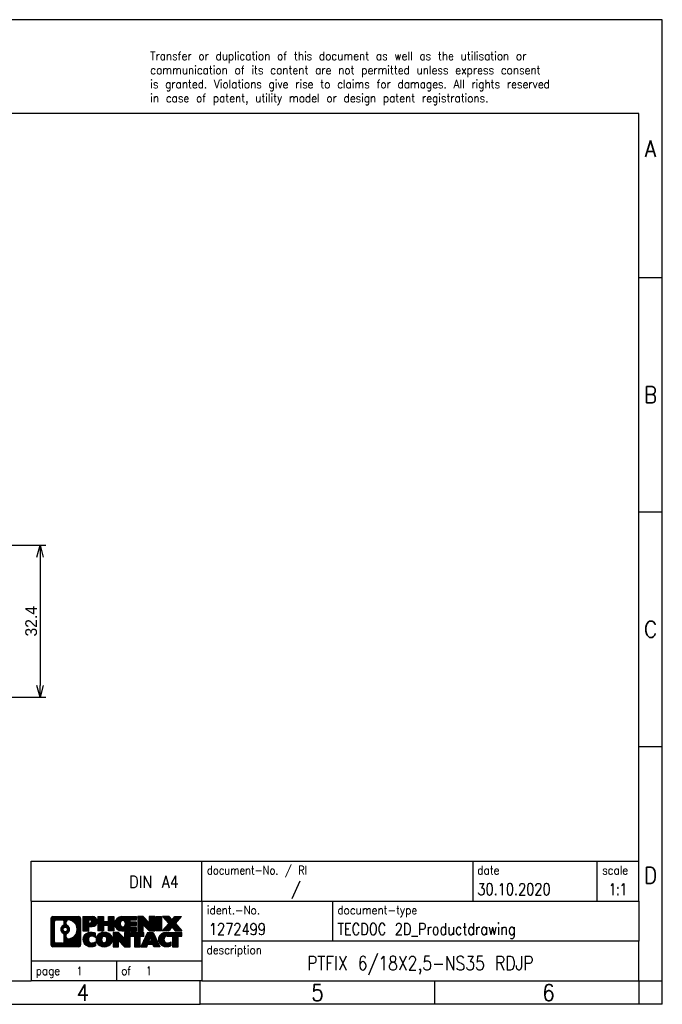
# Model space of a CAD drawing. Header units: millimetres. Extents: x -105 to 192, y -71 to 139.
# Tile 6 of 6: x 55 to 192, y -71 to 139. Entities that reach past the tile are written whole.
import ezdxf

# ---------------------------------------------------------------- set-up
doc = ezdxf.new("R2010")
doc.units = ezdxf.units.MM
doc.header["$LTSCALE"] = 1.5
doc.layers.get('0').update_dxf_attribs({"linetype": 'CONTINUOUS'})
doc.layers.get('Defpoints').update_dxf_attribs({"linetype": 'CONTINUOUS'})
doc.layers.add('1', color=7, linetype='CONTINUOUS')
doc.styles.add('CONVERTER_11', font='txt.shx', dxfattribs={"width": 0.9})
doc.styles.add('CONVERTER_12', font='txt.shx', dxfattribs={"width": 0.81})
doc.styles.add('CONVERTER_13', font='txt.shx', dxfattribs={"width": 0.72})
doc.styles.add('CONVERTER_14', font='txt.shx', dxfattribs={"width": 0.855})
doc.dimstyles.new('ISO-25', dxfattribs={"dimtxt": 2.5, "dimasz": 2.5, "dimexe": 1.25, "dimexo": 0.625, "dimtad": 1, "dimdsep": 46, "dimtxsty": 'STANDARD', "dimblk": 'OPEN30', "dimcen": 2.5, "dimadec": 0, "dimazin": 0, "dimtfac": 1, "dimtmove": 0, "dimatfit": 3, "dimldrblk": 'OPEN30', "dimfxl": 1, "dimarcsym": 0})
pattern_1 = [(45, (284.9497368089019, 186.9863629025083), (-0.0707106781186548, 0.0707106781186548), [])]

# ---------------------------------------------------------------- blocks, each defined once
blk = doc.blocks.new('_punkt', base_point=(-97.866227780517, -252.5895355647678))
at = {"layer": '1', "color": 2, "linetype": 'Continuous'}
for q in [(-92.866227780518, -252.5895355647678), (-97.866227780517, -257.589535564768)]:
    blk.add_line((-97.866227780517, -252.5895355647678), q, dxfattribs=at)
blk = doc.blocks.new('_Open30')
at = {"color": 0, "linetype": 'ByBlock', "lineweight": -2}
for p, q in [((-1, 0.26794919), (0, 0)), ((0, 0), (-1, -0.26794919)), ((0, 0), (-1, 0))]:
    blk.add_line(p, q, dxfattribs=at)
blk = doc.blocks.new('*D17')
at = {"color": 0, "lineweight": -2, "transparency": 16777216}
for p, q in [((39.66943860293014, 27.29279363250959), (60.69191170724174, 27.29279363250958)), ((59.44191170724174, 24.79279363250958), (59.44191170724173, -2.607206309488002)), ((25.14443969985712, -5.107206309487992), (60.69191170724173, -5.107206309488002))]:
    blk.add_line(p, q, dxfattribs=at)
at = {"layer": 'Defpoints', "color": 0, "transparency": 16777216}
for p in [(39.04443860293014, 27.29279363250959), (24.51943969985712, -5.107206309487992), (59.44191170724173, -5.107206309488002)]:
    blk.add_point(p, dxfattribs=at)
at = {"color": 0, "lineweight": -2, "transparency": 16777216, "xscale": 2.5, "yscale": 2.5, "zscale": 2.5}
for p, rotation in [((59.44191170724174, 27.29279363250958), 90), ((59.44191170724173, -5.107206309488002), 270)]:
    blk.add_blockref('_Open30', p, dxfattribs=dict(at, rotation=rotation))
at = {"color": 0, "transparency": 16777216, "insert": (57.56691170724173, 11.0927936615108), "char_height": 2.5, "attachment_point": 5, "rotation": 90}
blk.add_mtext('32.4', dxfattribs=at)

msp = doc.modelspace()

# ---------------------------------------------------------------- hatches: boundary and pattern name
at = {"layer": '1', "linetype": 'Continuous'}
h = msp.add_hatch(dxfattribs=at)
h.set_pattern_fill('_USER', color=2, scale=0.1, angle=45, pattern_type=0)
h.set_pattern_definition(pattern_1)
edge = h.paths.add_edge_path()
edge.add_line((62.1996040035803, -51.89667266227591), (67.67291609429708, -51.89667266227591))
edge.add_arc((67.67291609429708, -52.3209172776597), 0.4242446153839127, 0, 90, ccw=False)
edge.add_line((68.09716070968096, -52.3209172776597), (68.09716070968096, -57.88542804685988))
edge.add_arc((67.67291609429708, -57.88542804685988), 0.4242446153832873, -90, 0, ccw=False)
edge.add_line((67.67291609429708, -58.30967266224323), (62.1996040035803, -58.30967266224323))
edge.add_arc((62.1996040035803, -57.88542804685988), 0.4242446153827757, 180, 270, ccw=False)
edge.add_line((61.77535938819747, -57.88542804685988), (61.77535938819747, -52.3209172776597))
edge.add_arc((62.1996040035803, -52.3209172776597), 0.4242446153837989, 90, 180, ccw=False)
edge = h.paths.add_edge_path(flags=16)
edge.add_arc((64.81918965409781, -54.63979950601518), 0.4709789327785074, 0, 360)
edge = h.paths.add_edge_path(flags=16)
edge.add_arc((65.36904736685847, -55.74894110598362), 0.315716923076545, 115.3740086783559, 180)
edge.add_line((65.05333044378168, -55.74894110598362), (65.05333044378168, -56.3307925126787))
edge.add_arc((65.36904736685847, -56.3307925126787), 0.3157169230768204, 180, 269.8110329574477)
edge.add_arc((65.37466350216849, -54.62795756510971), 2.018561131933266, 269.8110329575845, 450.1889670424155)
edge.add_arc((65.36904736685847, -52.92512261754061), 0.3157169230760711, 90.1889670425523, 180)
edge.add_line((65.05333044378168, -52.92512261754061), (65.05333044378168, -53.53065790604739))
edge.add_arc((65.36904736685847, -53.53065790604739), 0.3157169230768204, 180, 244.6259913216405)
edge.add_arc((64.84300466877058, -54.63979950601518), 0.9118481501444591, -64.6259913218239, 64.62599132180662, ccw=False)
edge = h.paths.add_edge_path(flags=16)
edge.add_arc((62.79349868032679, -57.2814001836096), 0.315716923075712, 180, 270)
edge.add_line((62.79349868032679, -57.59711710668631), (64.26933194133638, -57.59711710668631))
edge.add_arc((64.26933194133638, -57.2814001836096), 0.3157169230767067, 270, 360)
edge.add_line((64.58504886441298, -57.2814001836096), (64.58504886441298, -55.750629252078))
edge.add_arc((64.26933194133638, -55.750629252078), 0.315716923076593, 0, 64.80558935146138)
edge.add_arc((64.79191638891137, -54.63979950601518), 0.9118975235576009, 115.19441064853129, 244.8055893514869, ccw=False)
edge.add_arc((64.26933194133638, -53.52896975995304), 0.3157169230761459, 295.1944106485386, 360)
edge.add_line((64.58504886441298, -53.52896975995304), (64.58504886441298, -52.9249451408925))
edge.add_arc((64.26933194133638, -52.9249451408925), 0.315716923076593, 0, 90)
edge.add_line((64.26933194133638, -52.60922821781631), (62.79349868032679, -52.60922821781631))
edge.add_arc((62.79349868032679, -52.9249451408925), 0.3157169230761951, 90, 180)
edge.add_line((62.47778175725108, -52.9249451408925), (62.47778175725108, -57.2814001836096))
h = msp.add_hatch(dxfattribs=at)
h.set_pattern_fill('_USER', color=2, scale=0.1, angle=45, pattern_type=0)
h.set_pattern_definition(pattern_1)
edge = h.paths.add_edge_path()
edge.add_line((62.1996040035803, -51.89667266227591), (67.67291609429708, -51.89667266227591))
edge.add_arc((67.67291609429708, -52.3209172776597), 0.4242446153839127, 0, 90, ccw=False)
edge.add_line((68.09716070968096, -52.3209172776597), (68.09716070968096, -57.88542804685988))
edge.add_arc((67.67291609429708, -57.88542804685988), 0.4242446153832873, -90, 0, ccw=False)
edge.add_line((67.67291609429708, -58.30967266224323), (62.1996040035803, -58.30967266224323))
edge.add_arc((62.1996040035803, -57.88542804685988), 0.4242446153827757, 180, 270, ccw=False)
edge.add_line((61.77535938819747, -57.88542804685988), (61.77535938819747, -52.3209172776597))
edge.add_arc((62.1996040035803, -52.3209172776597), 0.4242446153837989, 90, 180, ccw=False)
edge = h.paths.add_edge_path(flags=16)
edge.add_arc((64.81918965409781, -54.63979950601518), 0.4709789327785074, 0, 360)
edge = h.paths.add_edge_path(flags=16)
edge.add_arc((65.36904736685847, -55.74894110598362), 0.315716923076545, 115.3740086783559, 180)
edge.add_line((65.05333044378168, -55.74894110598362), (65.05333044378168, -56.3307925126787))
edge.add_arc((65.36904736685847, -56.3307925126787), 0.3157169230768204, 180, 269.8110329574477)
edge.add_arc((65.37466350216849, -54.62795756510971), 2.018561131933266, 269.8110329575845, 450.1889670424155)
edge.add_arc((65.36904736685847, -52.92512261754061), 0.3157169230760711, 90.1889670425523, 180)
edge.add_line((65.05333044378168, -52.92512261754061), (65.05333044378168, -53.53065790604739))
edge.add_arc((65.36904736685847, -53.53065790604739), 0.3157169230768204, 180, 244.6259913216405)
edge.add_arc((64.84300466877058, -54.63979950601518), 0.9118481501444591, -64.6259913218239, 64.62599132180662, ccw=False)
edge = h.paths.add_edge_path(flags=16)
edge.add_arc((62.79349868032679, -57.2814001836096), 0.315716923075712, 180, 270)
edge.add_line((62.79349868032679, -57.59711710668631), (64.26933194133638, -57.59711710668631))
edge.add_arc((64.26933194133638, -57.2814001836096), 0.3157169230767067, 270, 360)
edge.add_line((64.58504886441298, -57.2814001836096), (64.58504886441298, -55.750629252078))
edge.add_arc((64.26933194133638, -55.750629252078), 0.315716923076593, 0, 64.80558935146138)
edge.add_arc((64.79191638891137, -54.63979950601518), 0.9118975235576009, 115.19441064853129, 244.8055893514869, ccw=False)
edge.add_arc((64.26933194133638, -53.52896975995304), 0.3157169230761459, 295.1944106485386, 360)
edge.add_line((64.58504886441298, -53.52896975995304), (64.58504886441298, -52.9249451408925))
edge.add_arc((64.26933194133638, -52.9249451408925), 0.315716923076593, 0, 90)
edge.add_line((64.26933194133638, -52.60922821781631), (62.79349868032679, -52.60922821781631))
edge.add_arc((62.79349868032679, -52.9249451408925), 0.3157169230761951, 90, 180)
edge.add_line((62.47778175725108, -52.9249451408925), (62.47778175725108, -57.2814001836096))
h = msp.add_hatch(dxfattribs=at)
h.set_pattern_fill('_USER', color=2, scale=0.1, angle=45, pattern_type=0)
h.set_pattern_definition(pattern_1)
edge = h.paths.add_edge_path()
edge.add_line((68.57427779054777, -51.89667266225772), (70.57354978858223, -51.89667266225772))
edge.add_arc((70.57354978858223, -52.95203830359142), 1.05536564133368, -90, 90, ccw=False)
edge.add_line((70.57354978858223, -54.0074039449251), (69.81478220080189, -54.0074039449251))
edge.add_line((69.81478220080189, -54.0074039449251), (69.81478220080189, -54.95048218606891))
edge.add_line((69.81478220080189, -54.95048218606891), (68.57427779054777, -54.95048218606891))
edge.add_line((68.57427779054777, -54.95048218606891), (68.57427779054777, -51.89667266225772))
edge = h.paths.add_edge_path(flags=16)
edge.add_arc((70.13207726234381, -52.91264233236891), 0.3528638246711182, 270, 450)
edge.add_line((70.13207726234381, -52.55977850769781), (69.81478220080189, -52.55977850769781))
edge.add_line((69.81478220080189, -52.55977850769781), (69.81478220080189, -53.26550615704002))
edge.add_line((69.81478220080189, -53.26550615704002), (70.13207726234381, -53.26550615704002))
h = msp.add_hatch(dxfattribs=at)
h.set_pattern_fill('_USER', color=2, scale=0.1, angle=45, pattern_type=0)
h.set_pattern_definition(pattern_1)
edge = h.paths.add_edge_path()
edge.add_line((68.57427779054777, -51.89667266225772), (70.57354978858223, -51.89667266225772))
edge.add_arc((70.57354978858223, -52.95203830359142), 1.05536564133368, -90, 90, ccw=False)
edge.add_line((70.57354978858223, -54.0074039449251), (69.81478220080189, -54.0074039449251))
edge.add_line((69.81478220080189, -54.0074039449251), (69.81478220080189, -54.95048218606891))
edge.add_line((69.81478220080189, -54.95048218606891), (68.57427779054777, -54.95048218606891))
edge.add_line((68.57427779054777, -54.95048218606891), (68.57427779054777, -51.89667266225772))
edge = h.paths.add_edge_path(flags=16)
edge.add_arc((70.13207726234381, -52.91264233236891), 0.3528638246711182, 270, 450)
edge.add_line((70.13207726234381, -52.55977850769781), (69.81478220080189, -52.55977850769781))
edge.add_line((69.81478220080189, -52.55977850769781), (69.81478220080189, -53.26550615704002))
edge.add_line((69.81478220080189, -53.26550615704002), (70.13207726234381, -53.26550615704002))
h = msp.add_hatch(dxfattribs=at)
h.set_pattern_fill('_USER', color=2, scale=0.1, angle=45, pattern_type=0)
h.set_pattern_definition(pattern_1)
h.paths.add_polyline_path([(74.01341251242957, -51.89667266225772), (75.20620521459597, -51.89667266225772), (75.20620521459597, -54.95048218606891), (74.01341251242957, -54.95048218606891), (74.01341251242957, -53.81621007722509), (72.96375493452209, -53.81621007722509), (72.96375493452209, -54.95048218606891), (71.77096223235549, -54.95048218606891), (71.77096223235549, -51.89667266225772), (72.96375493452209, -51.89667266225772), (72.96375493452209, -52.96550599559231), (74.01341251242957, -52.96550599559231)])
h = msp.add_hatch(dxfattribs=at)
h.set_pattern_fill('_USER', color=2, scale=0.1, angle=45, pattern_type=0)
h.set_pattern_definition(pattern_1)
h.paths.add_polyline_path([(74.01341251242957, -51.89667266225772), (75.20620521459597, -51.89667266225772), (75.20620521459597, -54.95048218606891), (74.01341251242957, -54.95048218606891), (74.01341251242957, -53.81621007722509), (72.96375493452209, -53.81621007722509), (72.96375493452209, -54.95048218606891), (71.77096223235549, -54.95048218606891), (71.77096223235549, -51.89667266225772), (72.96375493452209, -51.89667266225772), (72.96375493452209, -52.96550599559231), (74.01341251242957, -52.96550599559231)])
h = msp.add_hatch(dxfattribs=at)
h.set_pattern_fill('_USER', color=2, scale=0.1, angle=45, pattern_type=0)
h.set_pattern_definition(pattern_1)
edge = h.paths.add_edge_path()
edge.add_line((76.87476800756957, -51.89667266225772), (80.0250877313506, -51.89667266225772))
edge.add_line((80.0250877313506, -51.89667266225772), (80.0250877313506, -52.59468626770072))
edge.add_line((80.0250877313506, -52.59468626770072), (78.68915990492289, -52.59468626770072))
edge.add_line((78.68915990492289, -52.59468626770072), (78.68915990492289, -53.07457062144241))
edge.add_line((78.68915990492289, -53.07457062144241), (80.0250877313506, -53.07457062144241))
edge.add_line((80.0250877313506, -53.07457062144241), (80.0250877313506, -53.7725842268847))
edge.add_line((80.0250877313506, -53.7725842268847), (78.68915990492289, -53.7725842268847))
edge.add_line((78.68915990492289, -53.7725842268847), (78.68915990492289, -54.25246858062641))
edge.add_line((78.68915990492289, -54.25246858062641), (80.0250877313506, -54.25246858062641))
edge.add_line((80.0250877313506, -54.25246858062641), (80.0250877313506, -54.95048218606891))
edge.add_line((80.0250877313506, -54.95048218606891), (76.87476800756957, -54.95048218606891))
edge.add_arc((76.87476800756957, -53.42357742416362), 1.526904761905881, 90, 270, ccw=False)
edge = h.paths.add_edge_path(flags=16)
edge.add_arc((77.09104001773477, -53.26684624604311), 0.5179085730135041, 38.12041979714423, 141.8795802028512)
edge.add_arc((77.29078005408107, -53.42357742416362), 0.7717997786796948, 141.8795802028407, 218.1204197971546)
edge.add_arc((77.09104001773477, -53.58030860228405), 0.5179085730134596, 218.1204197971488, 321.8795802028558)
edge.add_arc((76.89129998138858, -53.42357742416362), 0.7717997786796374, 321.8795802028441, 398.1204197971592)
h = msp.add_hatch(dxfattribs=at)
h.set_pattern_fill('_USER', color=2, scale=0.1, angle=45, pattern_type=0)
h.set_pattern_definition(pattern_1)
edge = h.paths.add_edge_path()
edge.add_line((76.87476800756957, -51.89667266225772), (80.0250877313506, -51.89667266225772))
edge.add_line((80.0250877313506, -51.89667266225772), (80.0250877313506, -52.59468626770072))
edge.add_line((80.0250877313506, -52.59468626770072), (78.68915990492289, -52.59468626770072))
edge.add_line((78.68915990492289, -52.59468626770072), (78.68915990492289, -53.07457062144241))
edge.add_line((78.68915990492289, -53.07457062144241), (80.0250877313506, -53.07457062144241))
edge.add_line((80.0250877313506, -53.07457062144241), (80.0250877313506, -53.7725842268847))
edge.add_line((80.0250877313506, -53.7725842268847), (78.68915990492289, -53.7725842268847))
edge.add_line((78.68915990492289, -53.7725842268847), (78.68915990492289, -54.25246858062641))
edge.add_line((78.68915990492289, -54.25246858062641), (80.0250877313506, -54.25246858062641))
edge.add_line((80.0250877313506, -54.25246858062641), (80.0250877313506, -54.95048218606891))
edge.add_line((80.0250877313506, -54.95048218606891), (76.87476800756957, -54.95048218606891))
edge.add_arc((76.87476800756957, -53.42357742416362), 1.526904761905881, 90, 270, ccw=False)
edge = h.paths.add_edge_path(flags=16)
edge.add_arc((77.09104001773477, -53.26684624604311), 0.5179085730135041, 38.12041979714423, 141.8795802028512)
edge.add_arc((77.29078005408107, -53.42357742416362), 0.7717997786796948, 141.8795802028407, 218.1204197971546)
edge.add_arc((77.09104001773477, -53.58030860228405), 0.5179085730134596, 218.1204197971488, 321.8795802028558)
edge.add_arc((76.89129998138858, -53.42357742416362), 0.7717997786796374, 321.8795802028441, 398.1204197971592)
h = msp.add_hatch(dxfattribs=at)
h.set_pattern_fill('_USER', color=2, scale=0.1, angle=45, pattern_type=0)
h.set_pattern_definition(pattern_1)
h.paths.add_polyline_path([(82.69694338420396, -53.20544817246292), (81.45643897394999, -51.89667266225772), (80.26364627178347, -51.89667266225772), (80.26364627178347, -54.95048218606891), (81.45643897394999, -54.95048218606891), (81.45643897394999, -53.64170667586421), (82.69694338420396, -54.95048218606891), (83.88973608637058, -54.95048218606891), (83.88973608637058, -51.89667266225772), (82.69694338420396, -51.89667266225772)])
h = msp.add_hatch(dxfattribs=at)
h.set_pattern_fill('_USER', color=2, scale=0.1, angle=45, pattern_type=0)
h.set_pattern_definition(pattern_1)
h.paths.add_polyline_path([(82.69694338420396, -53.20544817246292), (81.45643897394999, -51.89667266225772), (80.26364627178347, -51.89667266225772), (80.26364627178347, -54.95048218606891), (81.45643897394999, -54.95048218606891), (81.45643897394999, -53.64170667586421), (82.69694338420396, -54.95048218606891), (83.88973608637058, -54.95048218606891), (83.88973608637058, -51.89667266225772), (82.69694338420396, -51.89667266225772)])
h = msp.add_hatch(dxfattribs=at)
h.set_pattern_fill('_USER', color=2, scale=0.1, angle=45, pattern_type=0)
h.set_pattern_definition(pattern_1)
h.paths.add_polyline_path([(84.12829462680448, -51.89667266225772), (85.36879903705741, -51.89667266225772), (85.36879903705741, -54.95048218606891), (84.12829462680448, -54.95048218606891)])
h = msp.add_hatch(dxfattribs=at)
h.set_pattern_fill('_USER', color=2, scale=0.1, angle=45, pattern_type=0)
h.set_pattern_definition(pattern_1)
h.paths.add_polyline_path([(84.12829462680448, -51.89667266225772), (85.36879903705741, -51.89667266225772), (85.36879903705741, -54.95048218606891), (84.12829462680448, -54.95048218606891)])
h = msp.add_hatch(dxfattribs=at)
h.set_pattern_fill('_USER', color=2, scale=0.1, angle=45, pattern_type=0)
h.set_pattern_definition(pattern_1)
h.paths.add_polyline_path([(87.5873934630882, -52.5764959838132), (88.188560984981, -51.89667266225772), (89.59128520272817, -51.89667266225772), (88.2887555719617, -53.36962319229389), (89.68670861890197, -54.95048218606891), (88.28398440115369, -54.95048218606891), (87.5873934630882, -54.16275040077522), (86.8908025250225, -54.95048218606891), (85.48807830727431, -54.95048218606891), (86.88603135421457, -53.36962319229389), (85.58350172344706, -51.89667266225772), (86.9862259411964, -51.89667266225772)])
h = msp.add_hatch(dxfattribs=at)
h.set_pattern_fill('_USER', color=2, scale=0.1, angle=45, pattern_type=0)
h.set_pattern_definition(pattern_1)
h.paths.add_polyline_path([(87.5873934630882, -52.5764959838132), (88.188560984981, -51.89667266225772), (89.59128520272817, -51.89667266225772), (88.2887555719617, -53.36962319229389), (89.68670861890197, -54.95048218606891), (88.28398440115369, -54.95048218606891), (87.5873934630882, -54.16275040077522), (86.8908025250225, -54.95048218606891), (85.48807830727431, -54.95048218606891), (86.88603135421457, -53.36962319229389), (85.58350172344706, -51.89667266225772), (86.9862259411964, -51.89667266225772)])
h = msp.add_hatch(dxfattribs=at)
h.set_pattern_fill('_USER', color=2, scale=0.1, angle=45, pattern_type=0)
h.set_pattern_definition(pattern_1)
edge = h.paths.add_edge_path()
edge.add_arc((70.19906162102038, -56.89555826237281), 1.639695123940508, 84.84185523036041, 164.9381082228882)
edge.add_arc((69.7799337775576, -56.78276790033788), 1.205656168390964, 164.9381082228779, 195.0618917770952)
edge.add_arc((70.19906162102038, -56.66997753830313), 1.639695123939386, 195.0618917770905, 275.1581447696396)
edge.add_arc((69.91020552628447, -53.47008695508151), 4.852596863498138, 275.1581447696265, 285.9799912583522)
edge.add_line((71.24613344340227, -58.1351692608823), (71.24613344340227, -57.26265225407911))
edge.add_arc((70.06807840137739, -55.37230153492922), 2.227384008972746, 288.4480761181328, 301.93090894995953, ccw=False)
edge.add_arc((70.48624613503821, -56.6258473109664), 0.905929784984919, 246.62772211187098, 288.4480761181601, ccw=False)
edge.add_arc((70.32980610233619, -56.98783932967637), 0.5115800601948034, 208.5214732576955, 246.627722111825, ccw=False)
edge.add_arc((70.70716336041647, -56.78276790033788), 0.9410597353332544, 151.4785267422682, 208.5214732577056, ccw=False)
edge.add_arc((70.32980610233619, -56.57769647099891), 0.5115800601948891, 113.3722778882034, 151.4785267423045, ccw=False)
edge.add_arc((70.48624613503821, -56.93968848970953), 0.9059297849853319, 71.55192388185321, 113.37227788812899, ccw=False)
edge.add_arc((70.06807840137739, -58.1932342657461), 2.227384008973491, 58.06909105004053, 71.5519238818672, ccw=False)
edge.add_line((71.24613344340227, -56.3028835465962), (71.24613344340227, -55.43036653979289))
edge.add_arc((69.91020552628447, -60.09544884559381), 4.852596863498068, 74.02000874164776, 84.84185523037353)
h = msp.add_hatch(dxfattribs=at)
h.set_pattern_fill('_USER', color=2, scale=0.1, angle=45, pattern_type=0)
h.set_pattern_definition(pattern_1)
edge = h.paths.add_edge_path()
edge.add_arc((70.19906162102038, -56.89555826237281), 1.639695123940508, 84.84185523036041, 164.9381082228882)
edge.add_arc((69.7799337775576, -56.78276790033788), 1.205656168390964, 164.9381082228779, 195.0618917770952)
edge.add_arc((70.19906162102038, -56.66997753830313), 1.639695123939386, 195.0618917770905, 275.1581447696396)
edge.add_arc((69.91020552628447, -53.47008695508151), 4.852596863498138, 275.1581447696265, 285.9799912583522)
edge.add_line((71.24613344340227, -58.1351692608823), (71.24613344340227, -57.26265225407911))
edge.add_arc((70.06807840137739, -55.37230153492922), 2.227384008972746, 288.4480761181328, 301.93090894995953, ccw=False)
edge.add_arc((70.48624613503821, -56.6258473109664), 0.905929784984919, 246.62772211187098, 288.4480761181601, ccw=False)
edge.add_arc((70.32980610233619, -56.98783932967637), 0.5115800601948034, 208.5214732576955, 246.627722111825, ccw=False)
edge.add_arc((70.70716336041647, -56.78276790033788), 0.9410597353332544, 151.4785267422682, 208.5214732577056, ccw=False)
edge.add_arc((70.32980610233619, -56.57769647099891), 0.5115800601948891, 113.3722778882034, 151.4785267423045, ccw=False)
edge.add_arc((70.48624613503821, -56.93968848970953), 0.9059297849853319, 71.55192388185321, 113.37227788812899, ccw=False)
edge.add_arc((70.06807840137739, -58.1932342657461), 2.227384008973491, 58.06909105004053, 71.5519238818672, ccw=False)
edge.add_line((71.24613344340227, -56.3028835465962), (71.24613344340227, -55.43036653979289))
edge.add_arc((69.91020552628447, -60.09544884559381), 4.852596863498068, 74.02000874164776, 84.84185523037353)
h = msp.add_hatch(dxfattribs=at)
h.set_pattern_fill('_USER', color=2, scale=0.1, angle=45, pattern_type=0)
h.set_pattern_definition(pattern_1)
edge = h.paths.add_edge_path()
edge.add_arc((73.13009253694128, -57.3213429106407), 2.06547977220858, 62.45185182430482, 117.548148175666)
edge.add_arc((72.84915264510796, -56.78276790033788), 1.458034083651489, 117.5481481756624, 242.4518518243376)
edge.add_arc((73.13009253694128, -56.24419289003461), 2.065479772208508, 242.4518518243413, 297.5481481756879)
edge.add_arc((73.4110324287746, -56.78276790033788), 1.458034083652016, 297.5481481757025, 422.4518518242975)
edge = h.paths.add_edge_path(flags=16)
edge.add_arc((72.93035250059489, -56.78276790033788), 0.77179977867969, 321.8795802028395, 398.1204197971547)
edge.add_arc((73.13009253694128, -56.62603672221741), 0.5179085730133, 38.12041979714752, 141.8795802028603)
edge.add_arc((73.32983257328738, -56.78276790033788), 0.7717997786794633, 141.8795802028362, 218.1204197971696)
edge.add_arc((73.13009253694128, -56.93949907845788), 0.517908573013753, 218.1204197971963, 321.8795802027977)
h = msp.add_hatch(dxfattribs=at)
h.set_pattern_fill('_USER', color=2, scale=0.1, angle=45, pattern_type=0)
h.set_pattern_definition(pattern_1)
edge = h.paths.add_edge_path()
edge.add_arc((73.13009253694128, -57.3213429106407), 2.06547977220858, 62.45185182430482, 117.548148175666)
edge.add_arc((72.84915264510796, -56.78276790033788), 1.458034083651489, 117.5481481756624, 242.4518518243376)
edge.add_arc((73.13009253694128, -56.24419289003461), 2.065479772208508, 242.4518518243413, 297.5481481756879)
edge.add_arc((73.4110324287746, -56.78276790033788), 1.458034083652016, 297.5481481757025, 422.4518518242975)
edge = h.paths.add_edge_path(flags=16)
edge.add_arc((72.93035250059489, -56.78276790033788), 0.77179977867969, 321.8795802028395, 398.1204197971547)
edge.add_arc((73.13009253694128, -56.62603672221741), 0.5179085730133, 38.12041979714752, 141.8795802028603)
edge.add_arc((73.32983257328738, -56.78276790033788), 0.7717997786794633, 141.8795802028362, 218.1204197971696)
edge.add_arc((73.13009253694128, -56.93949907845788), 0.517908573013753, 218.1204197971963, 321.8795802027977)
h = msp.add_hatch(dxfattribs=at)
h.set_pattern_fill('_USER', color=2, scale=0.1, angle=45, pattern_type=0)
h.set_pattern_definition(pattern_1)
h.paths.add_polyline_path([(77.44850456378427, -56.56463864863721), (76.2080001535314, -55.25586313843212), (75.01520745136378, -55.25586313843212), (75.01520745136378, -58.30967266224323), (76.2080001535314, -58.30967266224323), (76.2080001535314, -57.00089715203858), (77.44850456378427, -58.30967266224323), (78.6412972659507, -58.30967266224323), (78.6412972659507, -55.25586313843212), (77.44850456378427, -55.25586313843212)])
h = msp.add_hatch(dxfattribs=at)
h.set_pattern_fill('_USER', color=2, scale=0.1, angle=45, pattern_type=0)
h.set_pattern_definition(pattern_1)
h.paths.add_polyline_path([(77.44850456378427, -56.56463864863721), (76.2080001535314, -55.25586313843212), (75.01520745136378, -55.25586313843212), (75.01520745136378, -58.30967266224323), (76.2080001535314, -58.30967266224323), (76.2080001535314, -57.00089715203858), (77.44850456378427, -58.30967266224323), (78.6412972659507, -58.30967266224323), (78.6412972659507, -55.25586313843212), (77.44850456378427, -55.25586313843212)])
h = msp.add_hatch(dxfattribs=at)
h.set_pattern_fill('_USER', color=2, scale=0.1, angle=45, pattern_type=0)
h.set_pattern_definition(pattern_1)
h.paths.add_polyline_path([(81.59942316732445, -55.25586313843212), (78.7844323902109, -55.25586313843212), (78.7844323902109, -56.04112844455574), (79.5955314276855, -56.04112844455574), (79.5955314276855, -58.30967266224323), (80.78832412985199, -58.30967266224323), (80.78832412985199, -56.04112844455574), (81.59942316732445, -56.04112844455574)])
h = msp.add_hatch(dxfattribs=at)
h.set_pattern_fill('_USER', color=2, scale=0.1, angle=45, pattern_type=0)
h.set_pattern_definition(pattern_1)
h.paths.add_polyline_path([(81.59942316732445, -55.25586313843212), (78.7844323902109, -55.25586313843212), (78.7844323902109, -56.04112844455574), (79.5955314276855, -56.04112844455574), (79.5955314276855, -58.30967266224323), (80.78832412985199, -58.30967266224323), (80.78832412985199, -56.04112844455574), (81.59942316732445, -56.04112844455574)])
h = msp.add_hatch(dxfattribs=at)
h.set_pattern_fill('_USER', color=2, scale=0.1, angle=45, pattern_type=0)
h.set_pattern_definition(pattern_1)
h.paths.add_polyline_path([(83.58040198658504, -55.25586313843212), (84.97835503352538, -58.30967266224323), (83.73785062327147, -58.30967266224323), (83.52637056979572, -57.76871211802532), (82.3939289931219, -57.76871211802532), (82.18244893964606, -58.30967266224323), (80.94194452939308, -58.30967266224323), (82.33989757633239, -55.25586313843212)])
h.paths.add_polyline_path([(82.65998454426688, -57.08814885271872), (82.96014978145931, -56.32033388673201), (83.26031501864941, -57.08814885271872)], flags=16)
h = msp.add_hatch(dxfattribs=at)
h.set_pattern_fill('_USER', color=2, scale=0.1, angle=45, pattern_type=0)
h.set_pattern_definition(pattern_1)
h.paths.add_polyline_path([(83.58040198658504, -55.25586313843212), (84.97835503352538, -58.30967266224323), (83.73785062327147, -58.30967266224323), (83.52637056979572, -57.76871211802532), (82.3939289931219, -57.76871211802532), (82.18244893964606, -58.30967266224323), (80.94194452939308, -58.30967266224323), (82.33989757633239, -55.25586313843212)])
h.paths.add_polyline_path([(82.65998454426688, -57.08814885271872), (82.96014978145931, -56.32033388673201), (83.26031501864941, -57.08814885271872)], flags=16)
h = msp.add_hatch(dxfattribs=at)
h.set_pattern_fill('_USER', color=2, scale=0.1, angle=45, pattern_type=0)
h.set_pattern_definition(pattern_1)
edge = h.paths.add_edge_path()
edge.add_line((86.30176310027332, -55.2558631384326), (89.68670861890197, -55.25586313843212))
edge.add_line((89.68670861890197, -55.25586313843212), (89.68670861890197, -56.04112844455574))
edge.add_line((89.68670861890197, -56.04112844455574), (88.87560958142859, -56.04112844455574))
edge.add_line((88.87560958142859, -56.04112844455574), (88.87560958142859, -58.30967266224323))
edge.add_line((88.87560958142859, -58.30967266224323), (87.68281687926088, -58.30967266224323))
edge.add_line((87.68281687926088, -58.30967266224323), (87.68281687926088, -56.04112844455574))
edge.add_line((87.68281687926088, -56.04112844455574), (86.57917757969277, -56.04112844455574))
edge.add_arc((86.57917757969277, -56.99565145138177), 0.9545230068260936, 90, 109.3371432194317)
edge.add_arc((86.43250758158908, -56.57769647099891), 0.5115800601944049, 109.3371432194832, 151.4785267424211)
edge.add_arc((86.80986483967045, -56.78276790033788), 0.9410597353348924, 151.4785267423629, 208.5214732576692)
edge.add_arc((86.43250758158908, -56.98783932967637), 0.5115800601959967, 208.5214732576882, 246.6277221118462)
edge.add_arc((86.58894761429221, -56.6258473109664), 0.90592978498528, 246.6277221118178, 288.4480761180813)
edge.add_arc((86.17077988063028, -55.37230153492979), 2.227384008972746, 288.4480761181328, 301.9309089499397)
edge.add_line((87.34883492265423, -57.26265225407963), (87.34883492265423, -58.13516926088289))
edge.add_arc((86.01290700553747, -53.47008695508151), 4.852596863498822, 275.1581447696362, 285.9799912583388, ccw=False)
edge.add_arc((86.30176310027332, -56.66997753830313), 1.63969512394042, 195.0618917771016, 275.1581447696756, ccw=False)
edge.add_arc((85.88263525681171, -56.78276790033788), 1.205656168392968, 164.9381082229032, 195.0618917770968, ccw=False)
edge.add_arc((86.30176310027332, -56.89555826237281), 1.639695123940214, 90, 164.9381082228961, ccw=False)
h = msp.add_hatch(dxfattribs=at)
h.set_pattern_fill('_USER', color=2, scale=0.1, angle=45, pattern_type=0)
h.set_pattern_definition(pattern_1)
edge = h.paths.add_edge_path()
edge.add_line((86.30176310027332, -55.2558631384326), (89.68670861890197, -55.25586313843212))
edge.add_line((89.68670861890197, -55.25586313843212), (89.68670861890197, -56.04112844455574))
edge.add_line((89.68670861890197, -56.04112844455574), (88.87560958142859, -56.04112844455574))
edge.add_line((88.87560958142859, -56.04112844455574), (88.87560958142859, -58.30967266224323))
edge.add_line((88.87560958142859, -58.30967266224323), (87.68281687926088, -58.30967266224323))
edge.add_line((87.68281687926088, -58.30967266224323), (87.68281687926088, -56.04112844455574))
edge.add_line((87.68281687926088, -56.04112844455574), (86.57917757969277, -56.04112844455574))
edge.add_arc((86.57917757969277, -56.99565145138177), 0.9545230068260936, 90, 109.3371432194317)
edge.add_arc((86.43250758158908, -56.57769647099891), 0.5115800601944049, 109.3371432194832, 151.4785267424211)
edge.add_arc((86.80986483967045, -56.78276790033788), 0.9410597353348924, 151.4785267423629, 208.5214732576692)
edge.add_arc((86.43250758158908, -56.98783932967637), 0.5115800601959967, 208.5214732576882, 246.6277221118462)
edge.add_arc((86.58894761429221, -56.6258473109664), 0.90592978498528, 246.6277221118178, 288.4480761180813)
edge.add_arc((86.17077988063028, -55.37230153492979), 2.227384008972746, 288.4480761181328, 301.9309089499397)
edge.add_line((87.34883492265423, -57.26265225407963), (87.34883492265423, -58.13516926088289))
edge.add_arc((86.01290700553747, -53.47008695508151), 4.852596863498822, 275.1581447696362, 285.9799912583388, ccw=False)
edge.add_arc((86.30176310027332, -56.66997753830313), 1.63969512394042, 195.0618917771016, 275.1581447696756, ccw=False)
edge.add_arc((85.88263525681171, -56.78276790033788), 1.205656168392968, 164.9381082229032, 195.0618917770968, ccw=False)
edge.add_arc((86.30176310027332, -56.89555826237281), 1.639695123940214, 90, 164.9381082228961, ccw=False)

# ---------------------------------------------------------------- linework, layer by layer
at = {"color": 2, "linetype": 'Continuous'}
for p, q in [((61.77535938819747, -52.3209172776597), (61.77535938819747, -57.88542804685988)), ((62.1996040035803, -51.89667266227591), (67.67291609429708, -51.89667266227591)), ((68.09716070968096, -52.3209172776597), (68.09716070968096, -57.88542804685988)), ((68.57427779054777, -51.89667266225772), (68.57427779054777, -54.95048218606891)), ((68.57427779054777, -51.89667266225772), (70.57354978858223, -51.89667266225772)), ((71.77096223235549, -51.89667266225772), (72.96375493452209, -51.89667266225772)), ((71.77096223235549, -51.89667266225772), (71.77096223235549, -54.95048218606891)), ((72.96375493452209, -51.89667266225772), (72.96375493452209, -52.96550599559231)), ((74.01341251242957, -51.89667266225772), (75.20620521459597, -51.89667266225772)), ((74.01341251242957, -52.96550599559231), (74.01341251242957, -51.89667266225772)), ((75.20620521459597, -51.89667266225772), (75.20620521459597, -54.95048218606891)), ((76.87476800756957, -51.89667266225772), (80.0250877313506, -51.89667266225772)), ((80.0250877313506, -52.59468626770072), (80.0250877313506, -51.89667266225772)), ((80.26364627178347, -51.89667266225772), (80.26364627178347, -54.95048218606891)), ((81.45643897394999, -51.89667266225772), (80.26364627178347, -51.89667266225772)), ((82.69694338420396, -53.20544817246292), (81.45643897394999, -51.89667266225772)), ((82.69694338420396, -51.89667266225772), (82.69694338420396, -53.20544817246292)), ((83.88973608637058, -51.89667266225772), (82.69694338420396, -51.89667266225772)), ((83.88973608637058, -54.95048218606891), (83.88973608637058, -51.89667266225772)), ((84.12829462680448, -51.89667266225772), (85.36879903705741, -51.89667266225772)), ((84.12829462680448, -54.95048218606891), (84.12829462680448, -51.89667266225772)), ((85.36879903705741, -51.89667266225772), (85.36879903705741, -54.95048218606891)), ((86.9862259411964, -51.89667266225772), (85.58350172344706, -51.89667266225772)), ((85.58350172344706, -51.89667266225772), (86.88603135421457, -53.36962319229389)), ((86.9862259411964, -51.89667266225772), (87.5873934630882, -52.5764959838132)), ((87.5873934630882, -52.5764959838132), (88.188560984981, -51.89667266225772)), ((88.188560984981, -51.89667266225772), (89.59128520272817, -51.89667266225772)), ((88.2887555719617, -53.36962319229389), (89.59128520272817, -51.89667266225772)), ((62.47778175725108, -52.9249451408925), (62.47778175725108, -57.2814001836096)), ((62.79349868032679, -52.60922821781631), (64.26933194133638, -52.60922821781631)), ((64.58504886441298, -53.52896975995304), (64.58504886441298, -52.9249451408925)), ((65.05333044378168, -53.53065790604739), (65.05333044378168, -52.92512261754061)), ((69.81478220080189, -52.55977850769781), (70.13207726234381, -52.55977850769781)), ((69.81478220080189, -53.26550615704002), (69.81478220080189, -52.55977850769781)), ((69.81478220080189, -53.26550615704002), (70.13207726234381, -53.26550615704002)), ((69.81478220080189, -54.0074039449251), (70.57354978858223, -54.0074039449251)), ((69.81478220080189, -54.95048218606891), (69.81478220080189, -54.0074039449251)), ((72.96375493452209, -52.96550599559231), (74.01341251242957, -52.96550599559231)), ((72.96375493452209, -53.81621007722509), (72.96375493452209, -54.95048218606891)), ((74.01341251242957, -53.81621007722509), (72.96375493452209, -53.81621007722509)), ((74.01341251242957, -54.95048218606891), (74.01341251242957, -53.81621007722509)), ((78.68915990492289, -53.07457062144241), (78.68915990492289, -52.59468626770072)), ((78.68915990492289, -52.59468626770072), (80.0250877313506, -52.59468626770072)), ((80.0250877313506, -53.07457062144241), (78.68915990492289, -53.07457062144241)), ((78.68915990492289, -53.7725842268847), (80.0250877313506, -53.7725842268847)), ((78.68915990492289, -54.25246858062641), (78.68915990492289, -53.7725842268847)), ((80.0250877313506, -54.25246858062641), (78.68915990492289, -54.25246858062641)), ((80.0250877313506, -53.7725842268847), (80.0250877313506, -53.07457062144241)), ((80.0250877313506, -54.95048218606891), (80.0250877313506, -54.25246858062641)), ((81.45643897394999, -54.95048218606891), (81.45643897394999, -53.64170667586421)), ((81.45643897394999, -53.64170667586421), (82.69694338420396, -54.95048218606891)), ((85.48807830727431, -54.95048218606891), (86.88603135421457, -53.36962319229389)), ((86.8908025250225, -54.95048218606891), (87.5873934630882, -54.16275040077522)), ((87.5873934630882, -54.16275040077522), (88.28398440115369, -54.95048218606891)), ((88.2887555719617, -53.36962319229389), (89.68670861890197, -54.95048218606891)), ((64.58504886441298, -57.2814001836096), (64.58504886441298, -55.750629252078)), ((65.05333044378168, -56.3307925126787), (65.05333044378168, -55.74894110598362)), ((68.57427779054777, -54.95048218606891), (69.81478220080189, -54.95048218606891)), ((71.24613344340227, -56.3028835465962), (71.24613344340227, -55.43036653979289)), ((72.96375493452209, -54.95048218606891), (71.77096223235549, -54.95048218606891)), ((75.20620521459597, -54.95048218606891), (74.01341251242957, -54.95048218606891)), ((75.01520745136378, -55.25586313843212), (75.01520745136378, -58.30967266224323)), ((76.2080001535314, -55.25586313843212), (75.01520745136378, -55.25586313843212)), ((77.44850456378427, -56.56463864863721), (76.2080001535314, -55.25586313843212)), ((76.87476800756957, -54.95048218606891), (80.0250877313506, -54.95048218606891)), ((78.6412972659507, -55.25586313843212), (77.44850456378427, -55.25586313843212)), ((77.44850456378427, -55.25586313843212), (77.44850456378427, -56.56463864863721)), ((78.6412972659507, -58.30967266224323), (78.6412972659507, -55.25586313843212)), ((81.59942316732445, -55.25586313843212), (78.7844323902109, -55.25586313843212)), ((78.7844323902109, -55.25586313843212), (78.7844323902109, -56.04112844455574)), ((78.7844323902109, -56.04112844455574), (79.5955314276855, -56.04112844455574)), ((79.5955314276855, -56.04112844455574), (79.5955314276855, -58.30967266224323)), ((80.26364627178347, -54.95048218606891), (81.45643897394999, -54.95048218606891)), ((80.78832412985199, -56.04112844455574), (81.59942316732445, -56.04112844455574)), ((80.78832412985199, -58.30967266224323), (80.78832412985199, -56.04112844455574)), ((82.33989757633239, -55.25586313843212), (80.94194452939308, -58.30967266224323)), ((81.59942316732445, -56.04112844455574), (81.59942316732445, -55.25586313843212)), ((82.33989757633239, -55.25586313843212), (83.58040198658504, -55.25586313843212)), ((82.65998454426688, -57.08814885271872), (82.96014978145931, -56.32033388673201)), ((82.69694338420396, -54.95048218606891), (83.88973608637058, -54.95048218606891)), ((83.26031501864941, -57.08814885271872), (82.96014978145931, -56.32033388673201)), ((83.58040198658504, -55.25586313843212), (84.97835503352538, -58.30967266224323)), ((85.36879903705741, -54.95048218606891), (84.12829462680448, -54.95048218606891)), ((86.8908025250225, -54.95048218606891), (85.48807830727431, -54.95048218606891)), ((86.30176310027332, -55.2558631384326), (89.68670861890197, -55.25586313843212)), ((86.57917757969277, -56.04112844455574), (87.68281687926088, -56.04112844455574)), ((87.68281687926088, -56.04112844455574), (87.68281687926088, -58.30967266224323)), ((88.28398440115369, -54.95048218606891), (89.68670861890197, -54.95048218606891)), ((88.87560958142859, -56.04112844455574), (89.68670861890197, -56.04112844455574)), ((88.87560958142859, -58.30967266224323), (88.87560958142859, -56.04112844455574)), ((89.68670861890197, -56.04112844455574), (89.68670861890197, -55.25586313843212)), ((67.67291609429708, -58.30967266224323), (62.1996040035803, -58.30967266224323)), ((64.26933194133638, -57.59711710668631), (62.79349868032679, -57.59711710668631)), ((71.24613344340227, -57.26265225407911), (71.24613344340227, -58.1351692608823)), ((75.01520745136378, -58.30967266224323), (76.2080001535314, -58.30967266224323)), ((76.2080001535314, -58.30967266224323), (76.2080001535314, -57.00089715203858)), ((76.2080001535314, -57.00089715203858), (77.44850456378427, -58.30967266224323)), ((77.44850456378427, -58.30967266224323), (78.6412972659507, -58.30967266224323)), ((79.5955314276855, -58.30967266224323), (80.78832412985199, -58.30967266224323)), ((80.94194452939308, -58.30967266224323), (82.18244893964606, -58.30967266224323)), ((82.18244893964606, -58.30967266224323), (82.3939289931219, -57.76871211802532)), ((82.3939289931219, -57.76871211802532), (83.52637056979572, -57.76871211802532)), ((82.65998454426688, -57.08814885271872), (83.26031501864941, -57.08814885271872)), ((83.73785062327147, -58.30967266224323), (83.52637056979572, -57.76871211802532)), ((84.97835503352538, -58.30967266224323), (83.73785062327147, -58.30967266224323)), ((87.34883492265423, -57.26265225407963), (87.34883492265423, -58.13516926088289)), ((87.68281687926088, -58.30967266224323), (88.87560958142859, -58.30967266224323))]:
    msp.add_line(p, q, dxfattribs=at)
msp.add_circle((64.81918965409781, -54.63979950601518), 0.4709789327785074, dxfattribs=at)
for centre, radius, start, end in [((62.1996040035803, -52.3209172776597), 0.4242446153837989, 90, 180), ((67.67291609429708, -52.3209172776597), 0.4242446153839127, 0, 90), ((70.57354978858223, -52.95203830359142), 1.05536564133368, 270, 90), ((76.87476800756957, -53.42357742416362), 1.526904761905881, 90, 270), ((62.79349868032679, -52.9249451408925), 0.3157169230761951, 90, 180), ((64.79191638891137, -54.63979950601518), 0.9118975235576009, 115.1944106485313, 244.8055893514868), ((64.26933194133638, -52.9249451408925), 0.315716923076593, 0, 90), ((64.26933194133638, -53.52896975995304), 0.3157169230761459, 295.1944106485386, 0), ((65.36904736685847, -52.92512261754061), 0.3157169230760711, 90.1889670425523, 180), ((65.36904736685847, -53.53065790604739), 0.3157169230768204, 180, 244.6259913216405), ((64.84300466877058, -54.63979950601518), 0.9118481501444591, 295.3740086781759, 64.62599132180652), ((65.37466350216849, -54.62795756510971), 2.018561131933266, 269.8110329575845, 90.18896704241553), ((70.13207726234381, -52.91264233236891), 0.3528638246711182, 270, 90), ((77.29078005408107, -53.42357742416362), 0.7717997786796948, 141.8795802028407, 218.1204197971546), ((77.09104001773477, -53.26684624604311), 0.5179085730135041, 38.12041979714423, 141.8795802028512), ((77.09104001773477, -53.58030860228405), 0.5179085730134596, 218.1204197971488, 321.8795802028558), ((76.89129998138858, -53.42357742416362), 0.7717997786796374, 321.8795802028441, 38.12041979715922), ((64.26933194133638, -55.750629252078), 0.315716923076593, 0, 64.80558935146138), ((65.36904736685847, -55.74894110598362), 0.315716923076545, 115.3740086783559, 180), ((65.36904736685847, -56.3307925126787), 0.3157169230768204, 180, 269.8110329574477), ((69.7799337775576, -56.78276790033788), 1.205656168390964, 164.9381082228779, 195.0618917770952), ((70.19906162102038, -56.89555826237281), 1.639695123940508, 84.84185523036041, 164.9381082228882), ((70.70716336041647, -56.78276790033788), 0.9410597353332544, 151.4785267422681, 208.5214732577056), ((70.32980610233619, -56.57769647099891), 0.5115800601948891, 113.3722778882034, 151.4785267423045), ((70.48624613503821, -56.93968848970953), 0.9059297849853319, 71.55192388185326, 113.3722778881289), ((69.91020552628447, -60.09544884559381), 4.852596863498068, 74.02000874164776, 84.84185523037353), ((70.06807840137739, -58.1932342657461), 2.227384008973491, 58.06909105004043, 71.55192388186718), ((72.84915264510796, -56.78276790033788), 1.458034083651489, 117.5481481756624, 242.4518518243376), ((73.13009253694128, -57.3213429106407), 2.06547977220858, 62.45185182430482, 117.548148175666), ((73.32983257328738, -56.78276790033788), 0.7717997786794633, 141.8795802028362, 218.1204197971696), ((73.13009253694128, -56.62603672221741), 0.5179085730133, 38.12041979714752, 141.8795802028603), ((72.93035250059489, -56.78276790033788), 0.77179977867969, 321.8795802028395, 38.12041979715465), ((73.4110324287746, -56.78276790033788), 1.458034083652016, 297.5481481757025, 62.45185182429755), ((85.88263525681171, -56.78276790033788), 1.205656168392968, 164.9381082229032, 195.0618917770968), ((86.30176310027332, -56.89555826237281), 1.639695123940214, 90, 164.938108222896), ((86.80986483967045, -56.78276790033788), 0.9410597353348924, 151.4785267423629, 208.5214732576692), ((86.43250758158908, -56.57769647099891), 0.5115800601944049, 109.3371432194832, 151.4785267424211), ((86.57917757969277, -56.99565145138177), 0.9545230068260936, 90, 109.3371432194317), ((62.1996040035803, -57.88542804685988), 0.4242446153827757, 180, 270), ((62.79349868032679, -57.2814001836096), 0.315716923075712, 180, 270), ((64.26933194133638, -57.2814001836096), 0.3157169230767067, 270, 0), ((67.67291609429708, -57.88542804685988), 0.4242446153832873, 270, 0), ((70.19906162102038, -56.66997753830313), 1.639695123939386, 195.0618917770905, 275.1581447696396), ((70.32980610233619, -56.98783932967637), 0.5115800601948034, 208.5214732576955, 246.627722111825), ((70.48624613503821, -56.6258473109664), 0.905929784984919, 246.627722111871, 288.4480761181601), ((69.91020552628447, -53.47008695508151), 4.852596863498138, 275.1581447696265, 285.9799912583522), ((70.06807840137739, -55.37230153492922), 2.227384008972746, 288.4480761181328, 301.9309089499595), ((73.13009253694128, -56.24419289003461), 2.065479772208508, 242.4518518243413, 297.5481481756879), ((73.13009253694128, -56.93949907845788), 0.517908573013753, 218.1204197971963, 321.8795802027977), ((86.30176310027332, -56.66997753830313), 1.63969512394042, 195.0618917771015, 275.1581447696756), ((86.43250758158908, -56.98783932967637), 0.5115800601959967, 208.5214732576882, 246.6277221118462), ((86.58894761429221, -56.6258473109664), 0.90592978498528, 246.6277221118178, 288.4480761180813), ((86.01290700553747, -53.47008695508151), 4.852596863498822, 275.1581447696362, 285.9799912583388), ((86.17077988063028, -55.37230153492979), 2.227384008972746, 288.4480761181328, 301.9309089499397)]:
    msp.add_arc(centre, radius, start, end, dxfattribs=at)
at = {"layer": '1', "color": 2, "linetype": 'Continuous'}
for p, q in [((192.0835090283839, 139.3968273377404), (43.58350902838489, 139.3968273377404)), ((192.0835090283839, 84.39682733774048), (192.0835090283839, 139.3968273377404)), ((187.0835090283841, 84.39682733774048), (192.0835090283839, 84.39682733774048)), ((192.0835090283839, 34.39682733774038), (192.0835090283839, 84.39682733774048)), ((187.0835090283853, 34.39682733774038), (192.0835090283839, 34.39682733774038)), ((192.0835090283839, -15.60317266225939), (192.0835090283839, 34.39682733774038)), ((187.0835090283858, -15.60317266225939), (192.0835090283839, -15.60317266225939)), ((192.0835090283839, -65.60317266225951), (192.0835090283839, -15.60317266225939)), ((93.5835090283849, -70.60317266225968), (93.5835090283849, -65.60317266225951)), ((143.5835090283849, -70.60317266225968), (143.5835090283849, -65.60317266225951)), ((187.0835090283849, -65.60317266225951), (187.0835090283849, -70.60317266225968)), ((187.0835090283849, -65.60317266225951), (192.0835090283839, -65.60317266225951)), ((192.0835090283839, -70.60317266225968), (192.0835090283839, -65.60317266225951)), ((43.58350902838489, -70.60317266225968), (93.5835090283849, -70.60317266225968)), ((143.5835090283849, -70.60317266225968), (93.5835090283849, -70.60317266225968)), ((187.0835090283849, -70.60317266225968), (143.5835090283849, -70.60317266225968)), ((192.0835090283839, -70.60317266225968), (187.0835090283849, -70.60317266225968))]:
    msp.add_line(p, q, dxfattribs=at)
at = {"layer": '1', "color": 6, "linetype": 'Continuous'}
for p, q in [((187.0835090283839, 119.3968273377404), (-99.91649097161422, 119.3968273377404)), ((187.0835090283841, 84.39682733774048), (187.0835090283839, 119.3968273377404)), ((187.0835090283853, 34.39682733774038), (187.0835090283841, 84.39682733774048)), ((187.0835090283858, -15.60317266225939), (187.0835090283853, 34.39682733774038)), ((187.0835090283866, -48.60317266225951), (187.0835090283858, -15.60317266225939)), ((57.53870450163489, -40.10317266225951), (187.0835090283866, -40.10317266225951)), ((57.53870450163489, -48.60317266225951), (93.93870450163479, -48.60317266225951)), ((93.93870450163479, -48.60317266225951), (187.0835090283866, -48.60317266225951)), ((187.0835090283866, -48.60317266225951), (187.0835090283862, -57.10317266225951)), ((187.0835090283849, -65.60317266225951), (187.0835090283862, -57.10317266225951)), ((43.58350902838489, -65.60317266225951), (57.53870450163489, -65.60317266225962)), ((75.73870450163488, -65.60317266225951), (57.53870450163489, -65.60317266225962)), ((93.5835090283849, -65.60317266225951), (75.73870450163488, -65.60317266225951)), ((93.93870450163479, -65.60317266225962), (93.5835090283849, -65.60317266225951)), ((93.93870450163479, -65.60317266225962), (143.5835090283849, -65.60317266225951)), ((143.5835090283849, -65.60317266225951), (187.0835090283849, -65.60317266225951))]:
    msp.add_line(p, q, dxfattribs=at)
at = {"layer": '1', "color": 7, "linetype": 'Continuous'}
for p, q in [((57.53870450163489, -48.60317266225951), (57.53870450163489, -40.10317266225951)), ((93.93870450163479, -48.60317266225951), (93.93870450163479, -40.10317266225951)), ((151.6651007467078, -40.10317266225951), (151.6651007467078, -48.60317266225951)), ((178.1651007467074, -40.10317266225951), (178.1651007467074, -48.60317266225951)), ((57.53870450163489, -48.60317266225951), (57.53870450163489, -61.35317266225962)), ((93.93870450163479, -48.60317266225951), (93.93870450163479, -61.35317266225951)), ((121.8387045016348, -57.10317266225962), (121.8387045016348, -48.60317266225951)), ((187.0835090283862, -57.10317266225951), (93.93870450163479, -57.10317266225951)), ((57.53870450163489, -61.35317266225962), (57.53870450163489, -65.60317266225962)), ((57.53870450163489, -61.35317266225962), (75.73870450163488, -61.35317266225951)), ((75.73870450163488, -61.35317266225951), (93.93870450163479, -61.35317266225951)), ((75.73870450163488, -61.35317266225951), (75.73870450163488, -65.60317266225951)), ((93.93870450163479, -61.35317266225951), (93.93870450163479, -65.60317266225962))]:
    msp.add_line(p, q, dxfattribs=at)

# ---------------------------------------------------------------- block references
at = {"layer": '1'}
msp.add_blockref('_punkt', (187.0835090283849, -65.60317266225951), dxfattribs=at)

# ---------------------------------------------------------------- texts
at = {"layer": '1', "color": 7}
for s, style, width, p in [('/', 'CONVERTER_11', 0.9, (112.9122522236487, -47.30317266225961)), ('1272499', 'CONVERTER_12', 0.81, (95.43870450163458, -55.80317266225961))]:
    msp.add_text(s, height=2.5, dxfattribs=dict(at, style=style, width=width)).set_placement(p)
at = {"layer": '1', "color": 3, "style": 'CONVERTER_12', "width": 0.81}
for s, p in [('30.10.2020', (152.6651007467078, -47.30317266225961)), ('TECDOC 2D_Productdrawing', (122.8387045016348, -55.80317266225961))]:
    msp.add_text(s, height=2.5, dxfattribs=at).set_placement(p)
at = {"layer": '1', "color": 2, "style": 'CONVERTER_11', "width": 0.9}
for s, p in [('page', (58.5387045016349, -64.36218987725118)), ('1', (67.18496947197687, -64.40242131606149)), ('of', (76.73870450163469, -64.36218987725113)), ('1', (81.9740133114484, -64.35317266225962))]:
    msp.add_text(s, height=1.8, dxfattribs=at).set_placement(p)
at = {"layer": '1', "color": 3}
for s, insert, char_height, attachment_point, line_spacing_factor, style in [('Transfer or duplication of this document as well as the utilisation or\\Pcommunication of its content are not permitted unless express consent\\Pis granted. Violations give rise to claims for damages. All rights reserved\\Pin case of patent, utility model or design patent registrations.', (82.9416866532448, 121.1881354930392), 1.8, 7, 0.99639855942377, 'CONVERTER_11'), ('DIN A4', (83.73870450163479, -44.47817266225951), 2.5, 5, 1.20048019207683, 'CONVERTER_11'), ('1:1', (182.6243048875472, -47.30317266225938), 2.5, 8, 1.32052821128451, 'CONVERTER_13')]:
    msp.add_mtext(s, dxfattribs=dict(at, insert=insert, char_height=char_height, attachment_point=attachment_point, line_spacing_factor=line_spacing_factor, style=style))
at = {"layer": '1', "color": 7, "attachment_point": 5, "line_spacing_factor": 1.20048019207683}
for s, insert, char_height, style in [('A', (189.5835090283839, 111.8968273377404), 3.5, 'CONVERTER_11'), ('B', (189.5835090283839, 59.39682733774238), 3.5, 'CONVERTER_11'), ('C', (189.5835090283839, 9.396827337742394), 3.5, 'CONVERTER_11'), ('D', (189.5835090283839, -43.10317266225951), 3.5, 'CONVERTER_11'), ('PTFIX 6/18X2,5-NS35 RDJP ', (140.5111067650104, -62.35317266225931), 3, 'CONVERTER_12'), ('4', (68.58350902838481, -68.10317266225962), 3.5, 'CONVERTER_11'), ('5', (118.5835090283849, -68.10317266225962), 3.5, 'CONVERTER_11'), ('6', (167.8335090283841, -68.10317266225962), 3.5, 'CONVERTER_11')]:
    msp.add_mtext(s, dxfattribs=dict(at, insert=insert, char_height=char_height, style=style))
at = {"layer": '1', "color": 2, "char_height": 1.8, "attachment_point": 1}
for s, insert, line_spacing_factor, style in [('document-No. / RI', (95.0387045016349, -41.1031726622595), 1.32052821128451, 'CONVERTER_14'), ('date', (152.6651007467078, -41.10317266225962), 1.32052821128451, 'CONVERTER_11'), ('scale', (179.2651007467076, -41.1031726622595), 1.20048019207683, 'CONVERTER_11'), ('ident.-No.', (95.0387045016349, -49.60317266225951), 1.20048019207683, 'CONVERTER_11'), ('document-type', (122.8387045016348, -49.60317266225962), 1.20048019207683, 'CONVERTER_11'), ('description', (94.93870450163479, -58.10317266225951), 1.20048019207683, 'CONVERTER_11')]:
    msp.add_mtext(s, dxfattribs=dict(at, insert=insert, line_spacing_factor=line_spacing_factor, style=style))

# ---------------------------------------------------------------- dimensions: what is measured, and where the dimension line sits
dim = msp.add_linear_dim(base=(59.44191170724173, -5.107206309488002), p1=(39.04443860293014, 27.29279363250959), p2=(24.51943969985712, -5.107206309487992), angle=90, dimstyle='ISO-25')
dim.commit()
dim.dimension.update_dxf_attribs({"geometry": '*D17', "text_midpoint": (57.56691170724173, 11.0927936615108)})

doc.saveas('drawing.dxf')
